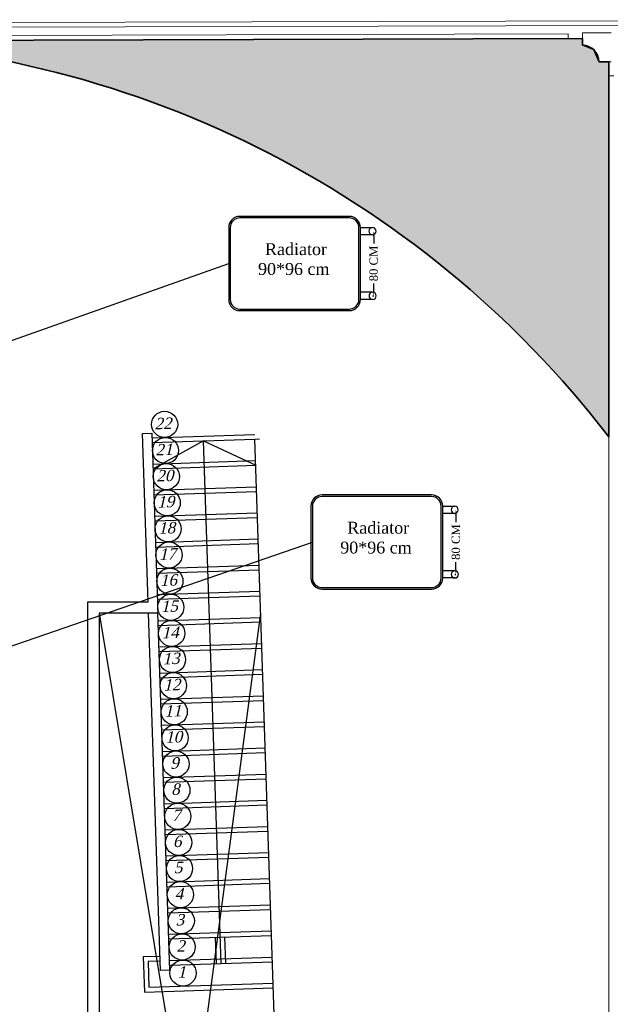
# Model space of a CAD drawing. Header units: metres. Extents: x -710577 to 709766, y -710660 to 709683.
# Tile 44 of 70: x -463.47 to -457.15, y -464.23 to -453.69. Entities that reach past the tile are written whole.
import ezdxf
from ezdxf.enums import TextEntityAlignment as Align

# ---------------------------------------------------------------- set-up
doc = ezdxf.new("R2010")
doc.units = ezdxf.units.M
doc.header["$LTSCALE"] = 50
doc.header["$MEASUREMENT"] = 0
doc.linetypes.add('GR-263$0$ground$0$DLINE', pattern=[0.55, 0.3, -0.25])
doc.linetypes.add('GR-263$0$ground$0$HIDDEN', pattern=[0.375, 0.25, -0.125])
doc.layers.add('500 LEGEND$0$A-TXT-35', color=3, linetype='Continuous', lineweight=35)
for name, color, linetype in [('GR-263$0$ground$0$A-ATTRIB', 102, 'Continuous'), ('GR-263$0$ground$0$A-DASH', 21, 'GR-263$0$ground$0$DLINE'), ('GR-263$0$ground$0$A-ELEV.4', 4, 'Continuous'), ('GR-263$0$ground$0$A-STAIR', 1, 'Continuous'), ('GR-263$0$ground$0$FURN', 2, 'Continuous'), ('heating', 10, 'Continuous'), ('heating system', 1, 'Continuous'), ('Samrt Heat', 1, 'Continuous'), ('smart heat', 7, 'Continuous')]:
    doc.layers.add(name, color=color, linetype=linetype)
doc.styles.add('AM3', font='times.ttf')
doc.styles.add('GR-263$0$ground$0$STYLE3', font='times.ttf')
doc.dimstyles.new('35', dxfattribs={"dimscale": 0, "dimtxt": 0.09, "dimasz": 0.05, "dimexe": 0, "dimexo": 0, "dimgap": 0, "dimtad": 0, "dimzin": 0, "dimdsep": 46, "dimtxsty": 'AM3', "dimcen": 0, "dimadec": 3, "dimazin": 0, "dimtfac": 1, "dimtofl": 0, "dimtmove": 1, "dimatfit": 3, "dimfxl": 0.18, "dimtfill": 1, "dimtolj": 1, "dimtzin": 0, "dimarcsym": 0})

# ---------------------------------------------------------------- blocks, each defined once
blk = doc.blocks.new('GR-263$0$ground$0$ST')
blk.add_circle((0.0288622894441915, 0.1716770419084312), 0.15)
at = {"style": 'GR-263$0$ground$0$STYLE3', "oblique": 15}
blk.add_attdef('ST', text='', height=0.13, dxfattribs=at).set_placement((0.011137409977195, 0.1840025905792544), align=Align.MIDDLE)
blk = doc.blocks.new('A$C55C45C6C')
at = {"layer": 'heating', "color": 1}
for p, q in [((-0.2158227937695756, 0.5957406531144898), (-0.3727055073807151, 0.5957406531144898)), ((-0.3727055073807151, 0.5025716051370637), (-0.2158227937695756, 0.5025716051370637))]:
    blk.add_line(p, q, dxfattribs=at)
at = {"layer": 'heating', "color": 5}
for p, q in [((-0.3744792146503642, -0.2496371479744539), (-0.2158227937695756, -0.2496371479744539)), ((-0.3744792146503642, -0.34280619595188), (-0.2158227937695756, -0.34280619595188))]:
    blk.add_line(p, q, dxfattribs=at)
at = {"layer": 'heating system', "color": 4, "linetype": 'ByBlock', "lineweight": -2, "ltscale": 0.3}
for points in [[(-0.0690124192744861, 0.7425510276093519), (1.36087907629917, 0.7425510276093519, -0.4142135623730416), (1.50768945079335, 0.5957406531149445), (1.50768945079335, -0.3428061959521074, -0.4142135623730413), (1.36087907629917, -0.489616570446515), (-0.0690124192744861, -0.489616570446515, -0.414213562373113), (-0.2158227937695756, -0.3428061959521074), (-0.2158227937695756, 0.5957406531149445, -0.4142135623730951)], [(-0.0690124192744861, 0.7220758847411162), (1.36087907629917, 0.7220758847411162, -0.4142135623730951), (1.487214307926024, 0.5957406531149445), (1.487214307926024, -0.3428061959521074, -0.4142135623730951), (1.36087907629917, -0.4691414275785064), (-0.0690124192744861, -0.4691414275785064, -0.4142135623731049), (-0.1953476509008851, -0.3428061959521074), (-0.1953476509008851, 0.5957406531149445, -0.4142135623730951)]]:
    blk.add_lwpolyline(points, format="xyb", close=True, dxfattribs=at)
at = {"layer": 'heating system', "color": 1, "linetype": 'ByBlock', "lineweight": -2, "ltscale": 0.3}
blk.add_circle((-0.3727055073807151, 0.5491561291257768), 0.0465845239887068, dxfattribs=at)
at = {"layer": 'heating system', "color": 5, "linetype": 'ByBlock', "lineweight": -2, "ltscale": 0.3}
blk.add_circle((-0.3744792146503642, -0.2962216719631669), 0.0465845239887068, dxfattribs=at)
blk = doc.blocks.new('*D1980')
at = {"layer": 'Samrt Heat', "color": 0, "lineweight": -2, "transparency": 16777216}
for p, q in [((-458.8028883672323, -458.9860669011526), (-458.8028883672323, -459.1012108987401)), ((-458.8028883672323, -459.5784313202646), (-458.8028883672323, -459.4632873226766)), ((-458.81426333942, -459.6284313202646), (-458.8028883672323, -459.6284313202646))]:
    blk.add_line(p, q, dxfattribs=at)
at = {"layer": 'Samrt Heat', "color": 0, "transparency": 16777216}
for points in [[(-458.8112217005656, -458.9860669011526), (-458.794555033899, -458.9860669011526), (-458.8028883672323, -458.9360669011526)], [(-458.8112217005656, -459.5784313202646), (-458.794555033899, -459.5784313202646), (-458.8028883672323, -459.6284313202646)]]:
    blk.add_solid(points, dxfattribs=at)
at = {"layer": 'Samrt Heat', "color": 0, "transparency": 16777216, "insert": (-458.8028883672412, -459.2822491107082), "char_height": 0.09, "attachment_point": 5, "rotation": 90, "style": 'AM3', "bg_fill": 3, "box_fill_scale": 1.25, "bg_fill_color": 256, "bg_fill_true_color": 13158600, "bg_fill_transparency": 0}
blk.add_mtext('\\A1;80 CM', dxfattribs=at)
blk = doc.blocks.new('*D1990')
at = {"layer": 'Samrt Heat', "color": 0, "lineweight": -2, "transparency": 16777216}
for p, q in [((-459.6832831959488, -456.0023007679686), (-459.6832831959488, -456.1174447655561)), ((-459.6832831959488, -456.5946651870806), (-459.6832831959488, -456.4795211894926)), ((-459.6946581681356, -456.6446651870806), (-459.6832831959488, -456.6446651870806))]:
    blk.add_line(p, q, dxfattribs=at)
at = {"layer": 'Samrt Heat', "color": 0, "transparency": 16777216}
for points in [[(-459.6916165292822, -456.0023007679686), (-459.6749498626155, -456.0023007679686), (-459.6832831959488, -455.9523007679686)], [(-459.6916165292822, -456.5946651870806), (-459.6749498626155, -456.5946651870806), (-459.6832831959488, -456.6446651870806)]]:
    blk.add_solid(points, dxfattribs=at)
at = {"layer": 'Samrt Heat', "color": 0, "transparency": 16777216, "insert": (-459.6832831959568, -456.2984829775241), "char_height": 0.09, "attachment_point": 5, "rotation": 90, "style": 'AM3', "bg_fill": 3, "box_fill_scale": 1.25, "bg_fill_color": 256, "bg_fill_true_color": 13158600, "bg_fill_transparency": 0}
blk.add_mtext('\\A1;80 CM', dxfattribs=at)

msp = doc.modelspace()

# ---------------------------------------------------------------- hatches: boundary and pattern name
at = {"layer": '500 LEGEND$0$A-TXT-35'}
h = msp.add_hatch(color=1, dxfattribs=at)
h.dxf.hatch_style = 1
edge = h.paths.add_edge_path()
edge.add_line((-457.163443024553, -454.1382918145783), (-457.2680910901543, -454.1382918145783))
edge.add_line((-457.2680910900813, -454.1382918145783), (-457.3242246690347, -454.0075043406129))
edge.add_line((-457.3242246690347, -454.0075043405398), (-457.4485209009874, -453.957862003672))
edge.add_line((-457.4485209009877, -453.9578620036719), (-457.4485209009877, -453.8892968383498))
edge.add_line((-457.4485209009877, -453.8892968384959), (-465.6740479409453, -453.9124420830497))
edge.add_arc((-465.7832696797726, -464.7873742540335), 10.87548063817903, 37.5715314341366, 89.4245725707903, ccw=False)
edge.add_line((-457.163443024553, -458.1560344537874), (-457.163443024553, -454.1382918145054))

# ---------------------------------------------------------------- linework, layer by layer
at = {"layer": '500 LEGEND$0$A-TXT-35', "color": 1}
msp.add_lwpolyline([(-457.163443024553, -458.1560344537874), (-457.163443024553, -454.1382918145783), (-457.2680910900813, -454.1382918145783), (-457.3242246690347, -454.0075043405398), (-457.4485209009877, -453.9578620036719), (-457.4485209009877, -453.8892968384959), (-465.6740479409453, -453.9124420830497)], dxfattribs=at)
msp.add_arc((-465.7885787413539, -464.793822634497), 10.8836206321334, 37.58139551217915, 89.44575001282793, dxfattribs=at)
at = {"layer": 'GR-263$0$ground$0$A-DASH', "linetype": 'ByBlock'}
for p, q in [((-462.623959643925, -473.0827790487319), (-460.8934431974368, -460.0425609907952)), ((-462.6239596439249, -460.0425609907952), (-460.4555166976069, -473.0827790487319))]:
    msp.add_line(p, q, dxfattribs=at)
at = {"layer": 'GR-263$0$ground$0$A-ELEV.4'}
for points in [[(-462.1587032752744, -458.1194429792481), (-462.0587596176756, -458.1160865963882), (-461.9940633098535, -460.0425609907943), (-462.6239596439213, -460.0425609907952), (-462.6239596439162, -466.8514508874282), (-462.1039596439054, -467.3714508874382), (-462.1039596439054, -468.9948475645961), (-462.6239596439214, -469.514847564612), (-462.6239596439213, -473.0827790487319), (-461.5561368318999, -473.0827790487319), (-461.4883605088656, -475.1009676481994), (-461.5883064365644, -475.1043241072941), (-461.6521655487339, -473.202779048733), (-462.7439596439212, -473.202779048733)], [(-462.7439596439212, -473.3027790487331), (-462.7439596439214, -469.4651419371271), (-462.2239596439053, -468.945141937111), (-462.2239596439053, -467.4211565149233), (-462.7439596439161, -466.9011565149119), (-462.7439596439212, -459.9225609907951), (-462.0981496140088, -459.9225609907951), (-462.1587032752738, -458.1194429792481)]]:
    msp.add_lwpolyline(points, dxfattribs=at)
at = {"layer": 'GR-263$0$ground$0$A-STAIR', "linetype": 'GR-263$0$ground$0$HIDDEN'}
for p, q in [((-462.0570814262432, -458.1660584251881), (-460.9577011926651, -458.1291382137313)), ((-462.0476835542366, -458.445900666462), (-460.9483033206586, -458.4089804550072)), ((-462.0382856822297, -458.7257429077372), (-460.9389054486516, -458.6888226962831)), ((-462.0288878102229, -459.0055851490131), (-460.9295075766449, -458.9686649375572)), ((-462.0194899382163, -459.285427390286), (-460.9201097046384, -459.2485071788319)), ((-462.0100920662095, -459.5652696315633), (-460.9107118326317, -459.528349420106)), ((-462.0006941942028, -459.8451118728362), (-460.9013139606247, -459.8081916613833)), ((-461.991296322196, -460.1249541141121), (-460.8919160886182, -460.088033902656)), ((-461.9818984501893, -460.4047963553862), (-460.8825182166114, -460.3678761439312)), ((-461.9725005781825, -460.6846385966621), (-460.8731203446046, -460.6477183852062)), ((-461.9631027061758, -460.9644808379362), (-460.8637224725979, -460.9275606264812)), ((-461.953704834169, -461.2443230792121), (-460.8543246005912, -461.2074028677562)), ((-461.9443069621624, -461.5241653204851), (-460.8449267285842, -461.4872451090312)), ((-461.9349090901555, -461.804007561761), (-460.8355288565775, -461.7670873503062)), ((-461.9255112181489, -462.083849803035), (-460.826130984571, -462.04692959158)), ((-461.916113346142, -462.3636920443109), (-460.8167331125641, -462.3267718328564)), ((-461.9067154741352, -462.6435342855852), (-460.8073352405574, -462.60661407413)), ((-461.8973176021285, -462.9233765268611), (-460.7979373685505, -462.8864563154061)), ((-461.8879197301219, -463.2032187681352), (-460.7885394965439, -463.1662985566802)), ((-461.8785218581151, -463.4830610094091), (-460.7791416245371, -463.4461407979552)), ((-461.968972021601, -463.7689743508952), (-462.0989038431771, -463.7733437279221)), ((-462.0989038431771, -463.7733437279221), (-462.089588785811, -464.050464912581)), ((-461.8691239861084, -463.7629032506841), (-460.7697437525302, -463.7259830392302)), ((-462.089588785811, -464.050464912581), (-460.7603458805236, -464.0058252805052))]:
    msp.add_line(p, q, dxfattribs=at)
at = {"layer": 'GR-263$0$ground$0$A-STAIR'}
for p, q in [((-462.0554032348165, -458.216030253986), (-460.9560230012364, -458.1791100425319)), ((-461.5057131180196, -458.1975701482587), (-462.0460053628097, -458.495872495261)), ((-461.3177556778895, -463.794414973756), (-461.5057131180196, -458.1975701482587)), ((-461.5057131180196, -458.1975701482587), (-460.9466251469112, -458.4589522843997)), ((-462.0460053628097, -458.495872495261), (-460.94662512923, -458.458952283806)), ((-462.0366074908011, -458.775714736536), (-460.937227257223, -458.73879452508)), ((-462.0272096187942, -459.0555569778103), (-460.9278293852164, -459.0186367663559)), ((-462.0178117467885, -459.3353992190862), (-460.9184315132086, -459.2984790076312)), ((-462.0084138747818, -459.6152414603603), (-460.9090336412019, -459.5783212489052)), ((-461.9990160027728, -459.8950837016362), (-460.899635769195, -459.8581634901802)), ((-461.9896181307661, -460.1749259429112), (-460.8902378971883, -460.1380057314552)), ((-461.9802202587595, -460.4547681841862), (-460.8808400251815, -460.4178479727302)), ((-461.9708223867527, -460.7346104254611), (-460.8714421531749, -460.6976902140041)), ((-461.9614245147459, -461.0144526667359), (-460.862044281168, -460.97753245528)), ((-461.9520266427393, -461.29429490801), (-460.8526464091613, -461.257374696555)), ((-461.9426287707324, -461.5741371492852), (-460.8432485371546, -461.53721693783)), ((-461.9332308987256, -461.8539793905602), (-460.8338506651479, -461.8170591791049)), ((-461.9238330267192, -462.1338216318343), (-460.8244527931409, -462.0969014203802)), ((-461.9144351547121, -462.4136638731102), (-460.8150549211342, -462.3767436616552)), ((-461.9050372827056, -462.6935061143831), (-460.8056570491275, -462.6565859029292)), ((-461.8956394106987, -462.9733483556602), (-460.7962591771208, -462.9364281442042)), ((-461.886241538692, -463.2531905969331), (-460.7868613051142, -463.2162703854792)), ((-461.8768436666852, -463.533032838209), (-460.7774634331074, -463.496112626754)), ((-461.3677275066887, -463.7960931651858), (-461.3771253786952, -463.5162509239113)), ((-461.2677838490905, -463.7927367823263), (-461.277181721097, -463.5128945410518)), ((-461.9706524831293, -463.719002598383), (-462.1505553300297, -463.7250524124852)), ((-462.1505553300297, -463.7250524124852), (-462.1378808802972, -464.102114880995)), ((-461.8674457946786, -463.8128750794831), (-460.7680655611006, -463.775954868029)), ((-462.1378808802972, -464.102114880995), (-460.7586676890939, -464.055797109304))]:
    msp.add_line(p, q, dxfattribs=at)
at = {"layer": 'GR-263$0$ground$0$FURN'}
for p, q in [((-461.9656202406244, -463.868913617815), (-462.0940633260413, -460.0442391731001)), ((-461.865676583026, -463.8655572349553), (-461.9940633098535, -460.0425609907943)), ((-461.8656743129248, -463.8655571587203), (-461.9656202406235, -463.868913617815))]:
    msp.add_line(p, q, dxfattribs=at)
msp.add_lwpolyline([(-460.3423651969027, -474.9624256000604), (-460.3923366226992, -474.9641037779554), (-460.956023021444, -458.1791100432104), (-460.9060514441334, -458.1774318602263)], dxfattribs=at)
at = {"layer": 'Samrt Heat', "color": 240, "lineweight": 0, "true_color": 0xed1f24}
for p, q in [((-451.7387775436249, -453.6872121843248), (-487.6686860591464, -453.7738428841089)), ((-451.7387775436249, -453.7377333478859), (-487.6686860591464, -453.8243640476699)), ((-457.163443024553, -479.2198201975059), (-457.163443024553, -454.2898553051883))]:
    msp.add_line(p, q, dxfattribs=at)
at = {"layer": 'Samrt Heat', "color": 1, "lineweight": 0}
for p, q in [((-457.4485209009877, -453.8279533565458), (-457.4485209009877, -453.9578620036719)), ((-457.138182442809, -453.8279533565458), (-457.4485209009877, -453.8279533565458)), ((-457.2680910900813, -454.1382918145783), (-457.138182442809, -454.1382918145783)), ((-457.112921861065, -454.2898553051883), (-457.163443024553, -454.2898553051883))]:
    msp.add_line(p, q, dxfattribs=at)
msp.add_arc((-457.4485209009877, -454.1382918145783), 0.1804298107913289, 0, 90, dxfattribs=at)
at = {"layer": 'smart heat', "color": 240, "lineweight": 0, "true_color": 0xed1f24}
for p, q in [((-457.6000843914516, -453.8387756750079), (-487.8202495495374, -453.9254063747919)), ((-457.6000843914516, -453.8892968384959), (-487.8202495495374, -453.9759275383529))]:
    msp.add_line(p, q, dxfattribs=at)
at = {"layer": 'smart heat', "color": 1, "lineweight": 0}
msp.add_line((-457.6000843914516, -453.8387756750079), (-457.6000843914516, -453.8892968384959), dxfattribs=at)

# ---------------------------------------------------------------- block references
at = {"layer": 'GR-263$0$ground$0$A-ATTRIB', "xscale": 0.9333333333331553, "yscale": 0.9333333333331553, "zscale": 0.9333333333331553, "rotation": 1.92342697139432}
for p, values in [((-461.9438694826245, -458.1824997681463, -5.89652856e-08), {'ST': '22'}), ((-461.9344716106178, -458.4623420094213, -5.89652856e-08), {'ST': '21'}), ((-461.9250737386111, -458.7421842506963, -5.89652856e-08), {'ST': '20'}), ((-461.9156758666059, -459.0220264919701, -5.89652856e-08), {'ST': '19'}), ((-461.9062779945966, -459.3018687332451, -5.89652856e-08), {'ST': '18'}), ((-461.8968801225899, -459.5817109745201, -5.89652856e-08), {'ST': '17'}), ((-461.887482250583, -459.8615532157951, -5.89652856e-08), {'ST': '16'}), ((-461.8780843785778, -460.1413954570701, -5.89652856e-08), {'ST': '15'}), ((-461.8686865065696, -460.4212376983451, -5.89652856e-08), {'ST': '14'}), ((-461.8592886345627, -460.7010799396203, -5.89652856e-08), {'ST': '13'}), ((-461.8498907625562, -460.9809221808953, -5.89652856e-08), {'ST': '12'}), ((-461.8404928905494, -461.2607644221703, -5.89652856e-08), {'ST': '11'}), ((-461.8310950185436, -461.5406066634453, -5.89652856e-08), {'ST': '10'}), ((-461.8216971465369, -461.8204489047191, -5.89652856e-08), {'ST': '9'}), ((-461.8122992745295, -462.1002911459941, -5.89652856e-08), {'ST': '8'}), ((-461.8029014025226, -462.3801333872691, -5.89652856e-08), {'ST': '7'}), ((-461.7935035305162, -462.6599756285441, -5.89652856e-08), {'ST': '6'}), ((-461.7841056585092, -462.9398178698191, -5.89652856e-08), {'ST': '5'}), ((-461.7747077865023, -463.2196601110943, -5.89652856e-08), {'ST': '4'}), ((-461.7653099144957, -463.4995023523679, -5.89652856e-08), {'ST': '3'}), ((-461.7559120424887, -463.7793445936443, -5.89652856e-08), {'ST': '2'}), ((-461.7465141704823, -464.0591868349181, -5.89652856e-08), {'ST': '1'})]:
    msp.add_blockref('GR-263$0$ground$0$ST', p, dxfattribs=at).add_auto_attribs(values)
at = {"layer": 'smart heat', "color": 0, "lineweight": -3, "xscale": -0.8190000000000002, "yscale": 0.8190000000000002, "zscale": 0.8190000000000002}
for p in [(-460.001356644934, -456.4020596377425), (-459.1209618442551, -459.3858257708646)]:
    msp.add_blockref('A$C55C45C6C', p, dxfattribs=at)

# ---------------------------------------------------------------- texts
at = {"layer": 'smart heat', "color": 0, "linetype": 'ByBlock', "lineweight": -3, "ltscale": 0.3, "char_height": 0.1275127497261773, "width": 1.27836320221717, "attachment_point": 5, "style": 'AM3'}
for insert in [(-460.5391309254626, -456.3580300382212), (-459.6587361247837, -459.3417961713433)]:
    msp.add_mtext('\\A1; Radiator \\P90*96 cm\\P  ', dxfattribs=dict(at, insert=insert))

# ---------------------------------------------------------------- leaders
at = {"layer": 'Samrt Heat', "color": 0}
for points in [[(-472.7861033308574, -460.3973813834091), (-461.2361543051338, -456.2984829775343)], [(-464.1741239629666, -460.606152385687), (-460.3389903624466, -459.2822491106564)]]:
    msp.add_leader(points, dimstyle='35', override={"dimscale": 1}, dxfattribs=at)

# ---------------------------------------------------------------- next in the draw order: dimensions: what is measured, and where the dimension line sits
for base, p1, p2, picture, middle in [((-459.6832831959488, -456.6446651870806), (-459.6832831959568, -455.9523007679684), (-459.6946581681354, -456.6446651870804), '*D1990', (-459.6832831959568, -456.2984829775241)), ((-458.8028883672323, -459.6284313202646), (-458.8028883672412, -458.9360669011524), (-458.8142633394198, -459.6284313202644), '*D1980', (-458.8028883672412, -459.2822491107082))]:
    dim = msp.add_linear_dim(base=base, p1=p1, p2=p2, angle=90, text='80 CM', dimstyle='35', override={"dimscale": 1}, dxfattribs=at)
    dim.commit()
    dim.dimension.update_dxf_attribs({"geometry": picture, "text_midpoint": middle, "dimtype": 160})

doc.saveas('drawing.dxf')
